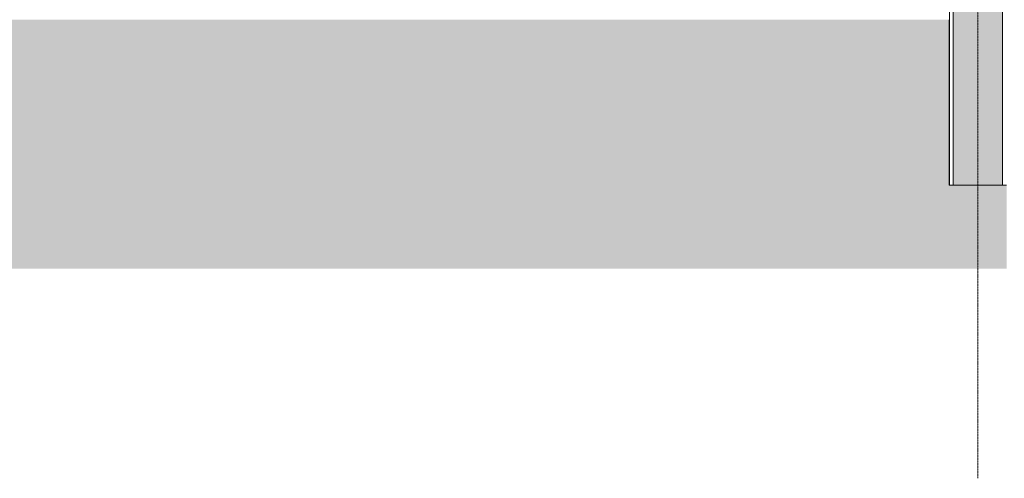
# Model space of a CAD drawing. Header units: millimetres. Extents: x -6278 to 66626, y -2027 to 8822.
# Tile 14 of 41: x 15961 to 21967, y -1931 to 870. Entities that reach past the tile are written whole.
import ezdxf

# ---------------------------------------------------------------- set-up
doc = ezdxf.new("R2010")
doc.units = ezdxf.units.MM
doc.linetypes.add('_Traço - ponto', pattern=[16, 12, -2, 0, -2])
for name, color, linetype, lineweight in [('A-FLOR-PATT', 8, 'Continuous', 25), ('A-WALL', 113, 'Continuous', 18), ('A-WALL-PATT', 111, 'Continuous', 70), ('S-GRID', 1, 'Continuous', 9)]:
    doc.layers.add(name, color=color, linetype=linetype, lineweight=lineweight)

msp = doc.modelspace()

# ---------------------------------------------------------------- hatches: boundary and pattern name
at = {"layer": 'A-FLOR-PATT', "lineweight": 18}
h = msp.add_hatch(dxfattribs=at)
h.set_pattern_fill('FP_3', color=256, style=0, pattern_type=2)
h.set_pattern_definition([(0, (14096.04, 3294.04), (317.5, 317.5), [317.5, -317.5]), (0, (14096.04, 3413.1), (317.5, 317.5), [317.5, -317.5]), (0, (14096.04, 3532.16), (317.5, 317.5), [317.5, -317.5]), (90, (14135.73, 3571.85), (-317.5, 317.5), [317.5, -317.5]), (90, (14254.8, 3571.85), (-317.5, 317.5), [317.5, -317.5]), (90, (14373.86, 3571.85), (-317.5, 317.5), [317.5, -317.5])])
h.paths.add_polyline_path([(7586.971, -651.182), (21981.115, -651.182), (21981.115, -140), (21631.115, -140), (21631.115, 870), (10351.115, 870), (10351.115, 0), (10051.115, 0), (10051.115, 870), (6771.115, 870), (6771.115, 0), (6421.115, 0), (6421.115, 870), (1701.115, 870), (1701.115, 0), (1501.115, 0), (1501.115, 870), (-2998.885, 870), (-2998.885, -140), (-3348.885, -140), (-3348.885, -651.182), (6422.797, -651.182)], flags=0)
at = {"layer": 'A-WALL-PATT'}
msp.add_hatch(color=256, dxfattribs=at).paths.add_polyline_path([(21956.115, -140), (21956.115, 5757.944), (21656.115, 5757.944), (21656.115, -140)], flags=0)

# ---------------------------------------------------------------- linework, layer by layer
at = {"layer": 'A-WALL'}
for p, q in [((21633.615, -140), (21633.615, 5757.944)), ((21656.115, -140), (21656.115, 5757.944)), ((21956.115, -140), (21956.115, 5757.944)), ((21631.115, 870), (21631.115, -140)), ((21631.115, -140), (21981.115, -140))]:
    msp.add_line(p, q, dxfattribs=at)
at = {"layer": 'S-GRID', "linetype": '_Traço - ponto'}
msp.add_line((21806.115, -1931.064), (21806.115, 8028.481), dxfattribs=at)

doc.saveas('drawing.dxf')
